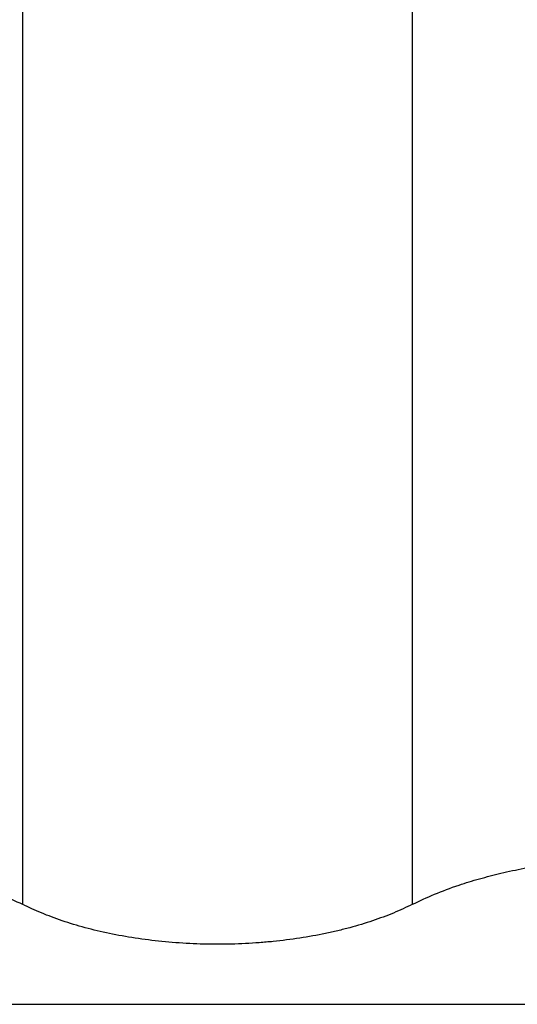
# Model space of a CAD drawing. Header units: millimetres. Extents: x 51 to 2966, y 67 to 3970.
# Tile 9 of 88: x 691 to 778, y 1541 to 1714. Entities that reach past the tile are written whole.
import ezdxf

# ---------------------------------------------------------------- set-up
doc = ezdxf.new("R2010")
doc.units = ezdxf.units.MM

msp = doc.modelspace()

# ---------------------------------------------------------------- linework, layer by layer
at = {"color": 7, "linetype": 'Continuous', "lineweight": 25}
for p, q in [((759.55, 1558.92), (759.55, 1828.48)), ((691.09, 1769.2), (691.09, 1558.93))]:
    msp.add_line(p, q, dxfattribs=at)
for points, knots in [([(651.3, 1567.09), (653.97, 1567.04), (659.37, 1566.93), (666.07, 1566.18), (671.37, 1565.3), (675.39, 1564.46), (679.26, 1563.47), (683.26, 1562.23), (687.28, 1560.74), (689.81, 1559.53), (691.09, 1558.93)], [0, 0, 0, 0, 0.174947, 0.35476, 0.451932, 0.549108, 0.649244, 0.749384, 0.874055, 1, 1, 1, 1]), ([(759.55, 1558.92), (760.81, 1559.52), (763.34, 1560.73), (767.34, 1562.21), (771.27, 1563.42), (775.09, 1564.41), (779.14, 1565.27), (784.46, 1566.16), (789.87, 1566.73), (795.23, 1567.03), (797.97, 1567.06), (799.34, 1567.07)], [0, 0, 0, 0, 0.124672, 0.250588, 0.347773, 0.444954, 0.545027, 0.645096, 0.820064, 0.910033, 1, 1, 1, 1]), ([(759.55, 1558.92), (758.49, 1558.39), (757.38, 1557.88), (755.04, 1556.91), (753.82, 1556.45), (751.27, 1555.6), (749.94, 1555.19), (747.86, 1554.63), (747.15, 1554.45), (745.72, 1554.11), (745, 1553.95), (742.8, 1553.49), (741.3, 1553.22), (738.25, 1552.75), (736.68, 1552.55), (734.29, 1552.31), (733.48, 1552.24), (731.86, 1552.12), (731.04, 1552.07), (728.6, 1551.94), (726.97, 1551.9), (723.72, 1551.9), (722.09, 1551.94), (718.83, 1552.1), (717.19, 1552.23), (713.98, 1552.55), (712.41, 1552.75), (709.34, 1553.22), (707.84, 1553.49), (704.92, 1554.1), (703.49, 1554.44), (700.71, 1555.19), (699.37, 1555.6), (696.81, 1556.46), (695.59, 1556.92), (693.26, 1557.88), (692.15, 1558.39), (691.09, 1558.93)], [0, 0, 0, 0, 0.0625, 0.0625, 0.125, 0.125, 0.1875, 0.1875, 0.21875, 0.21875, 0.25, 0.25, 0.3125, 0.3125, 0.375, 0.375, 0.40625, 0.40625, 0.4375, 0.4375, 0.5, 0.5, 0.5625, 0.5625, 0.625, 0.625, 0.6875, 0.6875, 0.75, 0.75, 0.8125, 0.8125, 0.875, 0.875, 0.9375, 0.9375, 1, 1, 1, 1]), ([(651.3, 1541.36), (672.93, 1541.36), (710.6, 1541.36), (764.31, 1541.36), (812.46, 1541.36), (860.6, 1541.36), (912.96, 1541.36), (969.49, 1541.36), (1030.18, 1541.36), (1070.53, 1541.36), (1090.71, 1541.36)], [0, 0, 0, 0, 0.147447, 0.256863, 0.366278, 0.475715, 0.585152, 0.723428, 0.861723, 1, 1, 1, 1])]:
    msp.add_open_spline(points, degree=3, knots=knots, dxfattribs=at)

doc.saveas('drawing.dxf')
